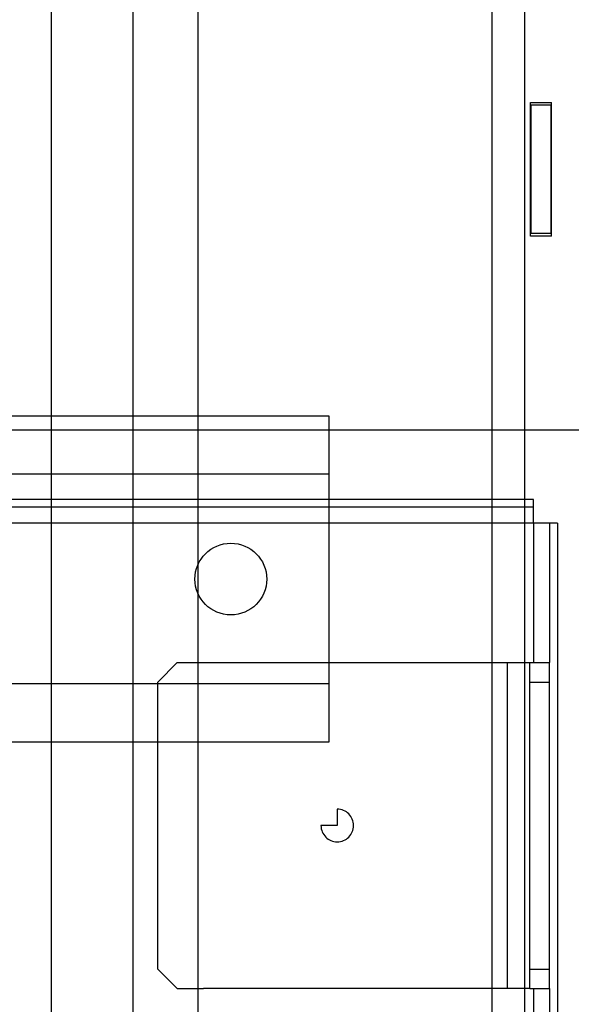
# Model space of a CAD drawing. Header units: millimetres. Extents: x 132157 to 155303, y 33763 to 45643.
# Tile 23 of 256: x 141042 to 141098, y 34892 to 34993. Entities that reach past the tile are written whole.
import ezdxf

# ---------------------------------------------------------------- set-up
doc = ezdxf.new("R2010")
doc.units = ezdxf.units.MM
doc.header["$LTSCALE"] = 20
doc.linetypes.add('ČÁRKOVANÁ2', pattern=[9.525, 6.35, -3.175])
for name, color, linetype in [('KONSTRUKCE', 30, 'Continuous'), ('KONZOLY', 150, 'Continuous'), ('KOTY', 7, 'Continuous'), ('PŘEJEZD', 7, 'ČÁRKOVANÁ2'), ('VODÍTKA', 36, 'Continuous')]:
    doc.layers.add(name, color=color, linetype=linetype)

# ---------------------------------------------------------------- blocks, each defined once
blk = doc.blocks.new('*U216')
at = {"layer": 'KONZOLY'}
for p, q in [((343.93, -24.73), (343.93, -11.07)), ((343.93, -11.07), (346.07, -11.07)), ((346.07, -24.73), (346.07, -11.07)), ((344, -24.47), (344, -11.33)), ((346, -11.33), (344, -11.33)), ((346, -11.33), (346, -24.47)), ((346.07, -24.73), (343.93, -24.73)), ((346, -24.47), (344, -24.47)), ((390.67, -44.57), (67.03, -44.57))]:
    blk.add_line(p, q, dxfattribs=at)

msp = doc.modelspace()

# ---------------------------------------------------------------- linework, layer by layer
at = {"layer": 'KONSTRUKCE'}
for p, q in [((141053.1698, 36140.5921), (141053.1698, 34484.9275)), ((141044.8345, 36050.5154), (141044.8345, 34536.2395))]:
    msp.add_line(p, q, dxfattribs=at)
at = {"layer": 'PŘEJEZD', "ltscale": 0.5}
for p, q in [((140939.8365, 34952.5921), (141073.1698, 34952.5921)), ((141073.1698, 34952.5921), (141073.1698, 34919.2588)), ((141073.1698, 34946.6455), (140939.8365, 34946.6455)), ((141073.1698, 34925.2055), (140946.5019, 34925.2055)), ((141073.1698, 34919.2588), (140989.8365, 34919.2588))]:
    msp.add_line(p, q, dxfattribs=at)
at = {"layer": 'PŘEJEZD'}
for p, q in [((141094.0631, 34944.0716), (140405.6098, 34944.0716)), ((141094.0631, 34943.2716), (140405.6098, 34943.2716)), ((141094.0631, 34941.6316), (141094.0631, 34944.0716)), ((141094.0631, 34941.6316), (140405.6098, 34941.6316)), ((141096.5031, 34941.6316), (141094.0631, 34941.6316)), ((141094.0631, 34941.6316), (141094.0631, 34927.4049)), ((141095.7031, 34941.6316), (141095.7031, 34927.4049)), ((141096.5031, 34941.6316), (141096.5031, 34479.8449)), ((141057.7031, 34927.4049), (141055.7031, 34925.4049)), ((141057.7031, 34927.4049), (141095.7031, 34927.4049)), ((141091.4031, 34894.0716), (141091.4031, 34927.4049)), ((141093.7031, 34894.0716), (141093.7031, 34927.4049)), ((141095.7031, 34894.0716), (141095.7031, 34927.4049)), ((141055.7031, 34896.0716), (141055.7031, 34925.4049)), ((141093.7031, 34925.4049), (141095.7031, 34925.4049)), ((141074.0365, 34912.4049), (141074.0365, 34910.7383)), ((141074.0365, 34910.7383), (141072.3698, 34910.7383)), ((141055.7031, 34896.0716), (141057.7031, 34894.0716)), ((141093.7031, 34896.0716), (141095.7031, 34896.0716)), ((141057.7031, 34894.0716), (141060.3698, 34894.0716)), ((141093.7031, 34894.0716), (141060.3698, 34894.0716)), ((141093.7031, 34894.0716), (141095.7031, 34894.0716)), ((141094.0631, 34894.0716), (141094.0631, 34527.4049)), ((141095.7031, 34894.0716), (141095.7031, 34527.4049))]:
    msp.add_line(p, q, dxfattribs=at)
at = {"layer": 'PŘEJEZD', "flags": 128}
msp.add_lwpolyline([(140353.1698, 34952.5921), (141239.8365, 34952.5921)], dxfattribs=at)
at = {"layer": 'PŘEJEZD', "ltscale": 0.5}
msp.add_circle((141063.1698, 34935.9255), 3.6667, dxfattribs=at)
at = {"layer": 'PŘEJEZD'}
msp.add_arc((141074.0365, 34910.7383), 1.6667, 180, 90, dxfattribs=at)
at = {"layer": 'VODÍTKA', "ltscale": 0.5}
for p, q in [((141059.8365, 34309.2588), (141059.8365, 40699.2588)), ((141089.8365, 34309.2588), (141089.8365, 40699.2588)), ((141093.1698, 34309.2588), (141093.1698, 40699.2588))]:
    msp.add_line(p, q, dxfattribs=at)

# ---------------------------------------------------------------- block references
at = {"layer": 'KOTY', "color": 0, "linetype": 'ByBlock', "lineweight": -2}
msp.add_blockref('*U216', (140749.8365, 34995.6974), dxfattribs=at)

doc.saveas('drawing.dxf')
